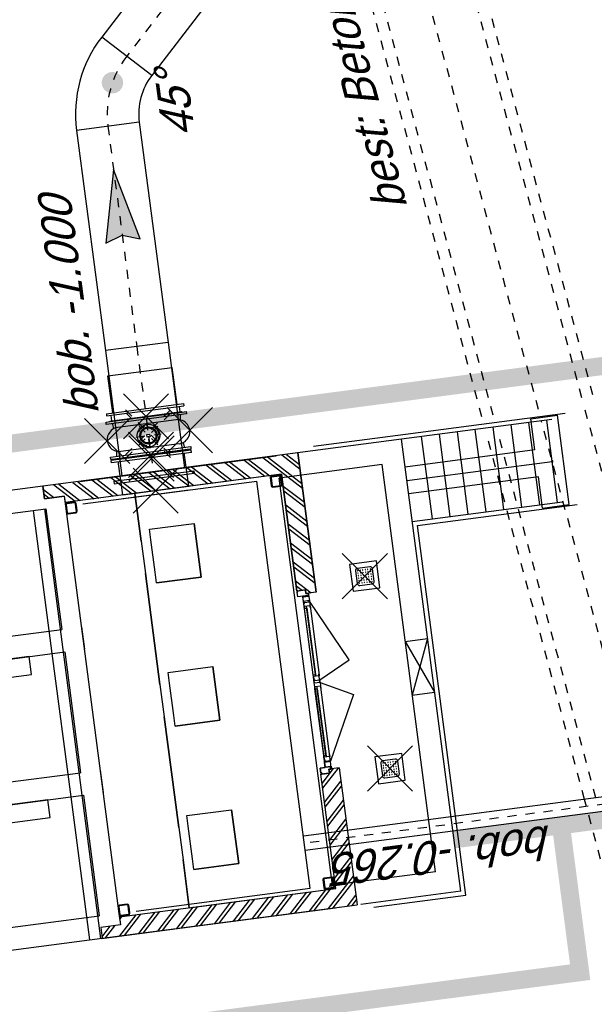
# Model space of a CAD drawing. Header units: metres. Extents: x 118052 to 118564, y 454784 to 455719.
# Tile 111 of 160: x 118472 to 118478, y 455278 to 455289. Entities that reach past the tile are written whole.
import ezdxf
from ezdxf.enums import TextEntityAlignment as Align

# ---------------------------------------------------------------- set-up
doc = ezdxf.new("R2010")
doc.units = ezdxf.units.M
doc.header["$LTSCALE"] = 0.5
doc.header["$PDMODE"] = 3
doc.header["$PDSIZE"] = 0.25
for name, pattern in [('CENTER', [2, 1.25, -0.25, 0.25, -0.25]), ('DASHED', [19.049999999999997, 12.7, -6.35]), ('HIDDEN2', [4.762499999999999, 3.175, -1.5875]), ('Tauw_HIDDEN2', [5.6, 4, -1.6]), ('Tauw_HIDDEN3', [2.8, 2, -0.8]), ('Tauw_L_Center1', [13, 8, -1.67, 1.66, -1.67]), ('Tauw_L_Center2', [6.4990000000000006, 4, -0.833, 0.833, -0.833])]:
    doc.linetypes.add(name, pattern=pattern)
for name, color, linetype in [('EL_N_A_EB00----REVISIE~-_-----', 1, 'Continuous'), ('KABELLOOP', 6, 'Continuous'), ('Koningsstal VIEUWPORT', 254, 'Continuous'), ('ZU_B_-_AL999---LW_bet1000-125_gw__18_^200~-_-----', 1, 'Continuous'), ('ZU_B_-_EL999---LW_bet1000-125_gw~H_-----', 1, 'Tauw_L_Center1'), ('ZU_B_-_EL999---LW_bet1000-125_gw~W_-----', 8, 'Tauw_HIDDEN2'), ('ZU_N_-_AL999---LS_gvk700_pgr05__18_^200~N_-----', 7, 'Continuous'), ('ZU_N_-_AL999---LS_gvk700_vgr05__18_^200~B_-----', 7, 'Continuous'), ('ZU_N_-_AL999---LS_pvc160_zbr34__18_^200~N_-----', 7, 'Continuous'), ('ZU_N_-_EL999---LS_gvk700_vgr05~H_-----', 2, 'Tauw_L_Center1'), ('ZU_N_-_EL999---LS_gvk700_vgr05~W_-----', 2, 'Continuous'), ('ZU_N_-_EL999---LS_pvc160_zbr34~H_-----', 2, 'Tauw_L_Center2'), ('ZU_N_-_EL999---LS_pvc160_zbr34~W_-----', 8, 'Continuous'), ('ZU_N_-_ML999---LS_gvk700_pgr05~-_-----', 7, 'Tauw_L_Center1'), ('ZU_N_-_ML999---LS_gvk700_vgr05__20_^200~M_-----', 7, 'Continuous'), ('ZU_N_A_EL990---L__GY-FM700_pn10_^~W_---J-', 8, 'Tauw_HIDDEN3'), ('ZU_N_A_EL990---L__GY-FM700_pn10~W_-----', 8, 'Continuous'), ('ZU_N_A_EL990---LS_GY-FM700_pn10~W_-----', 8, 'Continuous'), ('ZU_N_A_EL999---A__GY-spindelpot~-_-----', 8, 'Continuous'), ('ZU_N_A_EL999---LS_GY-AFSLUITER-700_pn10~W_-----', 8, 'Continuous'), ('ZU_N_A_EL999---LS_GY-GVKvv700-700_pn10~W_-----', 8, 'Continuous'), ('ZU_N_D_EB00--F-METSELWERK~-_-----', 7, 'Continuous')]:
    doc.layers.add(name, color=color, linetype=linetype)
doc.styles.add('tcb_isocp', font='tcb_isocp.shx')

# ---------------------------------------------------------------- blocks, each defined once
blk = doc.blocks.new('_ZUSTRPBA')
at = {"linetype": 'CENTER'}
for p, q in [((0, 140), (0, -140)), ((-140, 0), (140, 0))]:
    blk.add_line(p, q, dxfattribs=at)
at = {"color": 8, "linetype": 'HIDDEN2'}
blk.add_circle((0, 0), 115, dxfattribs=at)
for radius in [95, 83]:
    blk.add_circle((0, 0), radius)
at = {"linetype": 'CENTER'}
blk.add_point((0, 0), dxfattribs=at)
blk = doc.blocks.new('_FMNW700(400)')
at = {"color": 0}
for p, q in [((136.2499999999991, 447.5), (136.2499999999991, -447.5)), ((163.75, 447.5), (136.2499999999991, 447.5)), ((163.75, 447.5), (163.7499999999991, -447.5)), ((367.4999999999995, -447.5), (367.5000000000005, 447.5000000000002)), ((367.5000000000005, 447.5000000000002), (395.0000000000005, 447.5000000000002)), ((395.0000000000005, -447.5), (395.0000000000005, 447.5000000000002)), ((4.547473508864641e-13, 369), (-4.547473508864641e-13, -369)), ((4.547473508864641e-13, 369), (347.5000000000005, 369)), ((347.5000000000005, 369), (367.5000000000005, 369)), ((399.9999999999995, -398.5), (399.9999999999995, 398.5)), ((4.547473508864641e-13, -369), (347.5000000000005, -369)), ((347.5000000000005, -369), (367.5000000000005, -369)), ((163.7499999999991, -447.5), (136.2499999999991, -447.5)), ((367.4999999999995, -447.5), (395.0000000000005, -447.5))]:
    blk.add_line(p, q, dxfattribs=at)
for p in [(4.547473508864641e-13, 0), (399.9999999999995, 0)]:
    blk.add_point(p, dxfattribs=at)
blk = doc.blocks.new('GVK-W700700')
at = {"color": 0}
for p, q in [((0, 382.5000000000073), (0, -382.5)), ((0, 382.5000000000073), (60.99999999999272, 382.5000000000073)), ((60.99999999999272, 431.5000000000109), (60.99999999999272, -431.4999999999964)), ((85.99999999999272, 431.5000000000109), (60.99999999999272, 431.5000000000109)), ((85.99999999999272, 431.5000000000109), (85.99999999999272, -431.4999999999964)), ((85.99999999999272, 359.0000000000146), (500, 359.0000000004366)), ((500, 359.0000000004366), (500, -358.9999999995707)), ((0, -382.5), (60.99999999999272, -382.5)), ((85.99999999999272, -431.4999999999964), (60.99999999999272, -431.4999999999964)), ((85.99999999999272, -358.9999999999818), (500, -358.9999999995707))]:
    blk.add_line(p, q, dxfattribs=at)
blk.add_point((0, 0), dxfattribs=at)
blk = doc.blocks.new('meAF700T-Z')
for p, q in [((-424.9999999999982, 447.5), (-397.4999999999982, 447.5)), ((-424.9999999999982, 403.5), (-424.9999999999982, 447.5)), ((-397.4999999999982, 447.5), (-397.5, -447.5)), ((-32.49999999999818, 447.5), (-4.999999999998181, 447.5)), ((-32.5, -447.5), (-32.49999999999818, 447.5)), ((-4.999999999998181, 447.5), (-4.999999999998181, 403.5)), ((-429.9999999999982, 398.5), (-424.9999999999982, 403.5)), ((-430, -398.5), (-429.9999999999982, 398.5)), ((-425, -403.5), (-424.9999999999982, 403.5)), ((-388.6644381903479, 376.4641065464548), (-341.6600291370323, 370.9532447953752)), ((-88.33997086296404, 370.9532447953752), (-41.33556180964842, 376.4641065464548)), ((-4.999999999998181, 403.5), (1.818989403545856e-12, 398.5)), ((-4.999999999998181, 403.5), (-5, -403.5)), ((1.818989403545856e-12, 398.5), (0, -398.5)), ((-349.135275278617, 326.7999992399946), (-349.1352752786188, -326.7999992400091)), ((-80.8647247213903, 326.7999992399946), (-80.86472472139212, -326.7999992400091)), ((-425, -403.5), (-430, -398.5)), ((-425, -447.5), (-425, -403.5)), ((-341.6600291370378, -370.953244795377), (-388.6644381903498, -376.4641065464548)), ((-41.33556180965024, -376.4641065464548), (-88.33997086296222, -370.953244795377)), ((0, -398.5), (-5, -403.5)), ((-5, -403.5), (-5, -447.5)), ((-397.5, -447.5), (-425, -447.5)), ((-5, -447.5), (-32.5, -447.5))]:
    blk.add_line(p, q)
blk.add_lwpolyline([(-200, 15), (-200, -15), (-230, -15), (-230, 15)], close=True)
blk.add_circle((-215, -1.818989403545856e-12), 125.5250915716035)
for centre, radius, start, end in [((-215, 326.7999992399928), 134.1352752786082, 0, 180), ((-387.4999999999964, 386.3960793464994), 10, 180, 263.3130906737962), ((-42.49999999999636, 386.3960793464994), 10.00000000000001, 276.6869093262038, 0), ((-215, -326.7999992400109), 134.1352752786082, 180, 0), ((-387.4999999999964, -386.396079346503), 10.00000000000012, 96.68690932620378, 180), ((-42.49999999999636, -386.396079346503), 10, 0, 83.31309067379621)]:
    blk.add_arc(centre, radius, start, end)
for p in [(-214.9999999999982, 460.9352745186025), (-430, 0), (0, 0), (-215, -460.935274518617)]:
    blk.add_point(p)
blk = doc.blocks.new('A$C771F1ADE')
at = {"layer": 'ZU_N_D_EB00--F-METSELWERK~-_-----'}
h = blk.add_hatch(dxfattribs=at)
h.set_pattern_fill('10300013,O', color=256, scale=75000, angle=180)
h.set_pattern_definition([(315, (-1759.999999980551, -8817.53175473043), (106.0660171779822, 106.0660171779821), []), (315, (-1706.967499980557, -8817.53175473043), (106.0660171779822, 106.0660171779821), [])])
h.paths.add_polyline_path([(-2524.999999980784, -10242.53175473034), (-994.9999999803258, -10242.53175473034), (-994.9999999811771, -10127.53175473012), (-1036.99999998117, -10127.53175473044), (-1036.999999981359, -10032.5317547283), (-2314.999999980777, -10032.5317547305), (-2314.999999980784, -7612.531754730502), (-2404.999999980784, -7612.531754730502), (-2404.999999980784, -7392.531754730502), (-2524.999999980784, -7392.531754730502)])
h = blk.add_hatch(dxfattribs=at)
h.set_pattern_fill('10300013,O', color=256, scale=75000, angle=270)
h.set_pattern_definition([(44.9999999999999, (1745.999999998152, -8817.531754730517), (-106.0660171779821, 106.0660171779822), []), (44.9999999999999, (1745.999999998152, -8764.499254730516), (-106.0660171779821, 106.0660171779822), [])])
h.paths.add_polyline_path([(2525.000000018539, -7392.531754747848), (2385.000000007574, -7392.531754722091), (2385.000000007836, -7612.531754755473), (2315.000000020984, -7612.5317547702), (2314.999999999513, -10032.53175471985), (1009.000000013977, -10032.53175472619), (1009.000000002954, -10127.53175473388), (966.9999999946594, -10127.53175475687), (966.9999999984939, -10242.53175477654), (2525.000000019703, -10242.5317547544)])
at = {"layer": 'ZU_N_A_EL990---L__GY-FM700_pn10_^~W_---J-'}
blk.add_point((2966.244594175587, -8625), dxfattribs=at)
at = {"layer": 'ZU_N_A_EL990---L__GY-FM700_pn10~W_-----'}
blk.add_point((2674.999999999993, -8625), dxfattribs=at)
at = {"layer": 'ZU_N_D_EB00--F-METSELWERK~-_-----'}
for p, q in [((-2275.000000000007, -2000.000000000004), (-2275.000000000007, -7392.531754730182)), ((-925.0000000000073, -2000.000000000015), (-925.0000000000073, -7392.531754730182)), ((-675.0000000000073, -2000.000000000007), (-675.0000000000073, -7392.531754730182)), ((674.9999999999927, -2000.000000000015), (674.9999999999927, -7392.531754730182)), ((924.9999999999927, -2000.000000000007), (924.9999999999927, -7392.531754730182)), ((2274.999999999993, -2000.000000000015), (2274.999999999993, -7392.531754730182)), ((-925.0000000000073, -7249.999999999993), (-2525.000000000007, -7249.999999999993)), ((674.9999999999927, -7249.999999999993), (-925.0000000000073, -7249.999999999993)), ((2274.999999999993, -7249.999999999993), (674.9999999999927, -7249.999999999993)), ((-2525.000000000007, -7382.531754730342), (-2525.000000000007, -10242.53175473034)), ((-2405.000000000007, -7392.531754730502), (-2525.000000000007, -7392.531754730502)), ((-2404.999999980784, -7392.531754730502), (-2524.999999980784, -7392.531754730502)), ((-2524.999999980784, -7392.531754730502), (-2524.999999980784, -10242.5317547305)), ((-2405.000000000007, -7612.531754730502), (-2405.000000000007, -7392.531754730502)), ((-2404.999999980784, -7612.531754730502), (-2404.999999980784, -7392.531754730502)), ((-925.0000000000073, -7392.531754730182), (-2275.000000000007, -7392.531754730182)), ((674.9999999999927, -7392.531754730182), (-675.0000000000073, -7392.531754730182)), ((2274.999999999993, -7392.531754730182), (924.9999999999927, -7392.531754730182)), ((2385, -7612.531754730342), (2385, -7392.531754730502)), ((2385, -7392.531754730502), (2524.999999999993, -7392.531754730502)), ((2524.999999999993, -7392.531754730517), (2385, -7392.531754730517)), ((2385, -7392.531754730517), (2385, -7612.531754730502)), ((2524.999999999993, -10242.5317547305), (2524.999999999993, -7392.531754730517)), ((-2275.000000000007, -7612.531754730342), (-2405.000000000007, -7612.531754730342)), ((-2314.999999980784, -7612.531754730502), (-2404.999999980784, -7612.531754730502)), ((-2314.999999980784, -7612.531754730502), (-2314.999999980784, -10032.5317547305)), ((-2275.000000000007, -7612.531754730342), (-2305.000000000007, -7612.531754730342)), ((2274.999999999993, -7612.531754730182), (-2275.000000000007, -7612.531754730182)), ((-675.0000000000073, -7612.531754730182), (-925.0000000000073, -7612.531754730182)), ((924.9999999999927, -7612.531754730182), (674.9999999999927, -7612.531754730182)), ((2385, -7612.531754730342), (2274.999999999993, -7612.531754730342)), ((2314.999999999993, -10032.5317547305), (2314.999999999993, -7612.531754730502)), ((2385, -7612.531754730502), (2314.999999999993, -7612.531754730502)), ((-2525.000000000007, -7803.417097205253), (-2525.000000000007, -10000)), ((-2275.000000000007, -7803.417097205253), (-2275.000000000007, -9750)), ((2274.999999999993, -7803.417097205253), (2274.999999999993, -9750)), ((2524.999999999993, -7803.417097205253), (2524.999999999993, -10000)), ((2524.999999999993, -11400), (2524.999999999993, -7803.417097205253)), ((2274.999999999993, -8256), (2274.999999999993, -8994)), ((-2314.999999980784, -8393.097998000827), (-1780.952380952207, -8393.097998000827)), ((-1419.047619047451, -8393.097998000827), (-1780.952380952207, -8393.097998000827)), ((-1419.047619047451, -8393.097998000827), (-180.952380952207, -8393.097998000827)), ((180.952380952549, -8393.097998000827), (-180.952380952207, -8393.097998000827)), ((180.952380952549, -8393.097998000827), (1419.047619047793, -8393.097998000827)), ((1780.952380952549, -8393.097998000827), (1419.047619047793, -8393.097998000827)), ((1780.952380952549, -8393.097998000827), (2314.999999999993, -8393.097998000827)), ((-1899.999999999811, -8500.000000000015), (-1780.952380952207, -8500.000000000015)), ((-1899.999999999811, -8500.000000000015), (-1899.999999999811, -9000.000000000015)), ((-1780.952380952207, -8500.000000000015), (-1419.047619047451, -8500.000000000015)), ((-1419.047619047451, -8500.000000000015), (-1299.999999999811, -8500.000000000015)), ((-1299.999999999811, -8500.000000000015), (-1299.999999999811, -9000.000000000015)), ((-299.9999999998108, -8500.000000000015), (-180.952380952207, -8500.000000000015)), ((-299.9999999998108, -8500.000000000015), (-299.9999999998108, -9000.000000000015)), ((-180.952380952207, -8500.000000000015), (180.952380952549, -8500.000000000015)), ((180.952380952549, -8500.000000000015), (300.0000000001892, -8500.000000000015)), ((300.0000000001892, -8500.000000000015), (300.0000000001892, -9000.000000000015)), ((1300.000000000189, -8500.000000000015), (1419.047619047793, -8500.000000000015)), ((1300.000000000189, -8500.000000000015), (1300.000000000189, -9000.000000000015)), ((1419.047619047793, -8500.000000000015), (1780.952380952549, -8500.000000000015)), ((1780.952380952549, -8500.000000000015), (1900.000000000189, -8500.000000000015)), ((1900.000000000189, -8500.000000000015), (1900.000000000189, -9000.000000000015)), ((-1899.999999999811, -9000.000000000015), (-1299.999999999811, -9000.000000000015)), ((-299.9999999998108, -9000.000000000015), (300.0000000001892, -9000.000000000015)), ((1300.000000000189, -9000.000000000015), (1900.000000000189, -9000.000000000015)), ((-2275.000000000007, -9750), (2274.999999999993, -9750)), ((-2314.999999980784, -10032.5317547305), (-1036.999999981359, -10032.5317547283)), ((-2275.000000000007, -10000), (2274.999999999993, -10000)), ((-2275.000000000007, -11150), (-2275.000000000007, -10000)), ((-1036.999999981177, -10127.53175473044), (-1036.999999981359, -10032.5317547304)), ((2314.999999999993, -10032.5317547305), (1008.999999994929, -10032.5317547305)), ((1008.999999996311, -10127.53175471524), (1008.999999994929, -10032.53175471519)), ((2274.999999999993, -11150), (2274.999999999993, -10000)), ((-994.9999999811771, -10127.53175473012), (-1036.999999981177, -10127.53175473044)), ((-994.9999999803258, -10242.53175472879), (-994.9999999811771, -10127.53175473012)), ((-94.11275221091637, -10090.05873803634), (-969.9999999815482, -10090.05873803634)), ((-94.11275221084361, -10115.35821639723), (-848.4740134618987, -10115.35821639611)), ((-835.0182480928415, -10115.35821639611), (-94.11275221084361, -10115.35821639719)), ((64.47795821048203, -10090.05873803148), (941.9999999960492, -10090.05873802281)), ((807.0182481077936, -10115.35821638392), (64.47795821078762, -10115.35821639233)), ((64.47795821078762, -10115.35821639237), (820.4740134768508, -10115.35821638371)), ((966.9999999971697, -10242.5317547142), (966.9999999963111, -10127.53175471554)), ((966.9999999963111, -10127.53175471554), (1008.999999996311, -10127.53175471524)), ((-994.9999999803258, -10242.53175473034), (-2525.000000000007, -10242.53175473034)), ((-855.0182480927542, -10155.05320674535), (-80.65698684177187, -10155.05320674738)), ((827.0182481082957, -10155.05320673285), (51.02219284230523, -10155.05320674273)), ((966.9999999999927, -10242.53175473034), (2524.999999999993, -10242.53175473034)), ((2524.999999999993, -10242.5317547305), (966.9999999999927, -10242.5317547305)), ((-2525.000000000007, -11400), (-2525.000000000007, -10285.09901115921)), ((-2275.000000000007, -11150), (2274.999999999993, -11150)), ((-300.0000000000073, -11150), (-300.0000000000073, -11400)), ((299.9999999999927, -11400), (-300.0000000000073, -11150)), ((299.9999999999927, -11150), (-300.0000000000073, -11400)), ((299.9999999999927, -11150), (299.9999999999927, -11400)), ((-2525.000000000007, -11400), (2524.999999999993, -11400)), ((1604.999999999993, -11400), (1604.999999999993, -13079.99999999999)), ((1914.999999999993, -12849.99999999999), (1914.999999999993, -11400)), ((2214.999999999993, -12849.99999999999), (2214.999999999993, -11400)), ((2524.999999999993, -13079.99999999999), (2524.999999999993, -11400)), ((1604.999999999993, -11624.99999999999), (2524.999999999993, -11624.99999999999)), ((1604.999999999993, -11824.99999999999), (2524.999999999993, -11824.99999999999)), ((1604.999999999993, -12024.99999999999), (2524.999999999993, -12024.99999999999)), ((1604.999999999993, -12224.99999999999), (2524.999999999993, -12224.99999999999)), ((1604.999999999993, -12424.99999999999), (2524.999999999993, -12424.99999999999)), ((1604.999999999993, -12624.99999999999), (2524.999999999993, -12624.99999999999)), ((1564.999999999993, -12849.99999999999), (1914.999999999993, -12849.99999999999)), ((1564.999999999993, -12849.99999999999), (1564.999999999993, -13149.99999999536)), ((1604.999999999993, -12824.99999999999), (2524.999999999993, -12824.99999999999)), ((2214.999999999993, -12849.99999999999), (2564.999999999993, -12849.99999999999)), ((2564.999999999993, -12849.99999999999), (2564.999999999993, -13149.99999999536)), ((1604.999999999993, -13024.99999999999), (2524.999999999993, -13024.99999999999)), ((1564.999999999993, -13149.99999999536), (2564.999999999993, -13149.99999999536))]:
    blk.add_line(p, q, dxfattribs=at)
for points in [[(-2525.000000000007, -1275.000000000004), (-2525.000000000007, -7392.531754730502)], [(2524.999999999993, -7392.531754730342), (2524.999999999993, -1275.000000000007)], [(2274.999999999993, -7375), (-2525.000000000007, -7375)], [(-980.2194256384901, -10155.05320674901), (-912.2306440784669, -10155.05320674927), (-913.2194256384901, -10155.05320674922), (-913.2194256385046, -10090.05320674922), (-963.2194256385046, -10090.05320674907), (-963.2194256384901, -10155.05320674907), (-980.2194256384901, -10155.05320674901)], [(-969.9999999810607, -10147.53175472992), (-969.9999999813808, -10100.24341505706)], [(-913.2194256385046, -10090.05320674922), (-893.2194256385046, -10090.05320674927)], [(-910.9025456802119, -10090.05873803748), (-898.6338279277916, -10090.05873803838)], [(-887.0476434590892, -10097.4573131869), (-900.4479799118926, -10097.45731318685), (-900.447979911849, -10155.05320674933), (-909.0161387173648, -10155.05320674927)], [(-28.68302039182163, -10155.05320674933), (-208.2210863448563, -10507.03474291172), (-908.6119704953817, -10155.05320674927), (-835.0182480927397, -10155.05320674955), (-855.0182480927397, -10155.05320674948), (-855.0182480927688, -10090.05320674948), (-835.0182480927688, -10090.05320674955), (-835.018248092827, -10115.35821640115), (-855.018248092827, -10115.35821640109)], [(-855.0182480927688, -10090.05320674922), (-888.0512680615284, -10090.05320674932), (-888.0512680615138, -10097.4573131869)], [(-70.45175280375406, -10090.05320674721), (-90.45175280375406, -10090.05320674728), (-90.45175280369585, -10115.35821639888), (-70.45175280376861, -10115.35821639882)], [(3.432191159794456, -10090.05320674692), (-23.95398790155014, -10090.05320674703)], [(12.44856284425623, -10097.45731318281), (-0.9517736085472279, -10097.45731318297), (-0.9517736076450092, -10155.05320674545), (-16.55067858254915, -10155.05320674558)], [(-16.14651036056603, -10155.05320674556), (64.47795821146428, -10155.05320674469), (44.47795821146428, -10155.05320674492), (44.47795821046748, -10090.05320674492), (64.47795821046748, -10090.05320674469), (64.47795821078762, -10115.35821639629), (44.47795821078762, -10115.35821639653)], [(-0.9517736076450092, -10155.05320674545), (178.5862923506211, -10507.03474290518), (880.6119705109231, -10155.05320673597), (807.0182481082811, -10155.05320673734), (827.0182481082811, -10155.05320673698), (827.0182481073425, -10090.05320673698), (807.0182481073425, -10090.05320673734), (807.0182481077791, -10115.35821638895), (827.0182481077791, -10115.35821638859)], [(44.47795821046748, -10090.05320674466), (11.44493824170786, -10090.05320674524), (11.44493824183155, -10097.45731318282)], [(827.0182481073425, -10090.05320673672), (860.0512680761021, -10090.05320673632), (860.0512680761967, -10097.4573131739)], [(859.047643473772, -10097.45731317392), (872.4479799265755, -10097.45731317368), (872.4479799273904, -10155.05320673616), (881.0161387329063, -10155.05320673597)], [(885.2194256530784, -10090.05320673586), (865.2194256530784, -10090.05320673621)], [(882.9025456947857, -10090.05873802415), (870.6338279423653, -10090.05873802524)], [(952.2194256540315, -10155.05320673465), (884.2306440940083, -10155.05320673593), (885.2194256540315, -10155.05320673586), (885.2194256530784, -10090.05320673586), (935.2194256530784, -10090.05320673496), (935.2194256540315, -10155.05320673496), (952.2194256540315, -10155.05320673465)], [(941.999999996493, -10147.5317547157), (941.9999999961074, -10100.24341504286)], [(-913.2194256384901, -10146.46949298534), (-904.2607861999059, -10146.46949298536), (-905.8613514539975, -10146.4694929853)], [(-910.9025456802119, -10155.05320674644), (-898.6338279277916, -10155.05320674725)], [(-70.11218134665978, -10155.05320674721), (-91.06259269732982, -10155.05320674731)], [(-10.55365144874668, -10147.64910030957), (-23.95398790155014, -10147.64910030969)], [(882.9025456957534, -10155.05320673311), (870.633827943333, -10155.05320673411)], [(885.2194256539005, -10146.46949297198), (876.2607862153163, -10146.46949297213), (877.861351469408, -10146.46949297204)], [(-2575.000000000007, -10423.84662491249), (-2575.000000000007, -11450), (1554.999999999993, -11450), (1554.999999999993, -13236.63794879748)], [(2574.999999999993, -10423.84662491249), (2574.999999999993, -11450), (2574.999999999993, -11450), (2574.999999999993, -13236.63794879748)], [(2064.999999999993, -11402.43565244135), (2064.999999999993, -11542.43565244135), (2064.999999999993, -13024.99999999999)]]:
    blk.add_lwpolyline(points, dxfattribs=at)
for points in [[(-1125.000000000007, -3244.618814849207), (-1125.000000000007, -6994.618814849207), (-925.0000000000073, -6994.618814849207), (-925.0000000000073, -3244.618814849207)], [(474.9999999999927, -3244.618814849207), (474.9999999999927, -6994.618814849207), (674.9999999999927, -6994.618814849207), (674.9999999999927, -3244.618814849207)], [(807.0182481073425, -10090.05873802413), (807.0182481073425, -10090.05320673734), (827.0182481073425, -10090.05320673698), (860.0512680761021, -10090.05320673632), (885.2194256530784, -10090.05320673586), (941.9999999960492, -10090.05320673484), (941.9999999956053, -10032.5317547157), (996.9999999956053, -10032.53175471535), (996.9999999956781, -10042.53175471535), (1008.999999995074, -10042.53175471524), (1008.999999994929, -10032.5317547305), (2314.999999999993, -10032.5317547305), (2314.999999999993, -8393.097998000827), (1780.952380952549, -8393.097998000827), (1419.047619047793, -8393.097998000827), (180.952380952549, -8393.097998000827), (-180.952380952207, -8393.097998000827), (-1419.047619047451, -8393.097998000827), (-1780.952380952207, -8393.097998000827), (-2314.999999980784, -8393.097998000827), (-2314.999999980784, -10032.5317547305), (-1036.999999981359, -10032.5317547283), (-1036.999999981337, -10042.53175473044), (-1024.999999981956, -10042.53175473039), (-1024.999999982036, -10032.53175473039), (-969.9999999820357, -10032.53175472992), (-969.9999999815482, -10090.05320674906), (-913.2194256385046, -10090.05320674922), (-893.2194256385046, -10090.05320674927), (-855.0182480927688, -10090.05320674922), (-835.0182480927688, -10090.05320674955), (-835.0182480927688, -10090.05873803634), (-90.45175280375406, -10090.05873803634), (-90.45175280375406, -10090.05320674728), (-70.45175280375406, -10090.05320674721), (-24.68244952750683, -10090.053206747), (3.432191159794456, -10090.05320674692), (44.47795821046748, -10090.05320674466), (64.47795821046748, -10090.05320674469), (64.47795821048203, -10090.05873803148)], [(-1299.999999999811, -9000), (-1899.999999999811, -9000), (-1899.999999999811, -8500.000000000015), (-1780.952380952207, -8500.000000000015), (-1419.047619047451, -8500.000000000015), (-1299.999999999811, -8500.000000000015)], [(300.0000000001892, -9000), (-299.9999999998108, -9000.000000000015), (-299.9999999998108, -8500.000000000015), (-180.952380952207, -8500.000000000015), (180.952380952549, -8500.000000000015), (300.0000000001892, -8500.000000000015)], [(1300.000000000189, -8500.000000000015), (1419.047619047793, -8500.000000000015), (1780.952380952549, -8500.000000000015), (1900.000000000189, -8500.000000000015), (1900.000000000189, -9000), (1300.000000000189, -9000.000000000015)], [(-994.9999999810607, -10147.53175473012), (-969.9999999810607, -10147.53175472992), (-969.9999999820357, -10032.53175472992), (-1024.999999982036, -10032.53175473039), (-1024.999999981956, -10042.53175473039), (-1036.999999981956, -10042.53175473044), (-1036.999999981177, -10127.53175473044), (-994.9999999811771, -10127.53175473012)], [(966.999999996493, -10147.53175471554), (941.999999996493, -10147.5317547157), (941.9999999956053, -10032.5317547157), (996.9999999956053, -10032.53175471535), (996.9999999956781, -10042.53175471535), (1008.999999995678, -10042.53175471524), (1008.999999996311, -10127.53175471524), (966.9999999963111, -10127.53175471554)], [(-24.68244952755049, -10155.05320674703), (-70.11218134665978, -10155.05320674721), (-70.11218134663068, -10090.05320674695), (-24.68244952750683, -10090.053206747)], [(-1225.000000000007, -10649.99999999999), (-1225.000000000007, -10949.99999999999), (-925.0000000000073, -10949.99999999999), (-925.0000000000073, -10649.99999999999)], [(924.9999999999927, -10649.99999999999), (924.9999999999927, -10949.99999999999), (1224.999999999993, -10949.99999999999), (1224.999999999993, -10649.99999999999)]]:
    blk.add_lwpolyline(points, close=True, dxfattribs=at)
for points in [[(-2244.999999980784, -7732.531754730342), (-2200.999999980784, -7732.531754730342, 0.414213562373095), (-2184.999999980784, -7716.531754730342), (-2184.999999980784, -7628.531754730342, 0.414213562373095), (-2200.999999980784, -7612.531754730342), (-2288.999999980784, -7612.531754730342, 0.4142135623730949), (-2304.999999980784, -7628.531754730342), (-2304.999999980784, -7716.531754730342, 0.414213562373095), (-2288.999999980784, -7732.531754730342)], [(-2244.999999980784, -7724.531754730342), (-2200.999999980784, -7724.531754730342, 0.4142135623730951), (-2192.999999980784, -7716.531754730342), (-2192.999999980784, -7628.531754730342, 0.4142135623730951), (-2200.999999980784, -7620.531754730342), (-2288.999999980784, -7620.531754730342, 0.4142135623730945), (-2296.999999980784, -7628.531754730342), (-2296.999999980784, -7716.531754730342, 0.4142135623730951), (-2288.999999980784, -7724.531754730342)], [(2244.999999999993, -7732.531754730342), (2288.999999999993, -7732.531754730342, 0.414213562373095), (2304.999999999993, -7716.531754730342), (2304.999999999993, -7628.531754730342, 0.414213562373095), (2288.999999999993, -7612.531754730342), (2200.999999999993, -7612.531754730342, 0.4142135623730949), (2184.999999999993, -7628.531754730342), (2184.999999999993, -7716.531754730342, 0.414213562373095), (2200.999999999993, -7732.531754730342)], [(2244.999999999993, -7724.531754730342), (2288.999999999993, -7724.531754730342, 0.4142135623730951), (2296.999999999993, -7716.531754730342), (2296.999999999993, -7628.531754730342, 0.4142135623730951), (2288.999999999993, -7620.531754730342), (2200.999999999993, -7620.531754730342, 0.4142135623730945), (2192.999999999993, -7628.531754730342), (2192.999999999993, -7716.531754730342, 0.4142135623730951), (2200.999999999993, -7724.531754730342)], [(-2244.999999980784, -10022.5317547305), (-2200.999999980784, -10022.5317547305, 0.414213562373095), (-2184.999999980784, -10006.5317547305), (-2184.999999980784, -9918.531754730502, 0.414213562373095), (-2200.999999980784, -9902.531754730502), (-2288.999999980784, -9902.531754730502, 0.4142135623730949), (-2304.999999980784, -9918.531754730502), (-2304.999999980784, -10006.5317547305, 0.414213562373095), (-2288.999999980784, -10022.5317547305)], [(-2244.999999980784, -10014.5317547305), (-2200.999999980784, -10014.5317547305, 0.4142135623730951), (-2192.999999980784, -10006.5317547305), (-2192.999999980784, -9918.531754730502, 0.4142135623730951), (-2200.999999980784, -9910.531754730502), (-2288.999999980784, -9910.531754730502, 0.4142135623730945), (-2296.999999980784, -9918.531754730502), (-2296.999999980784, -10006.5317547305, 0.4142135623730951), (-2288.999999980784, -10014.5317547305)], [(2244.999999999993, -10022.5317547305), (2288.999999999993, -10022.5317547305, 0.414213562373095), (2304.999999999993, -10006.5317547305), (2304.999999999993, -9918.531754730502, 0.414213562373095), (2288.999999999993, -9902.531754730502), (2200.999999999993, -9902.531754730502, 0.4142135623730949), (2184.999999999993, -9918.531754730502), (2184.999999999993, -10006.5317547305, 0.414213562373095), (2200.999999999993, -10022.5317547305)], [(2244.999999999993, -10014.5317547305), (2288.999999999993, -10014.5317547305, 0.4142135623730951), (2296.999999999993, -10006.5317547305), (2296.999999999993, -9918.531754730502, 0.4142135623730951), (2288.999999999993, -9910.531754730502), (2200.999999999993, -9910.531754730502, 0.4142135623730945), (2192.999999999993, -9918.531754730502), (2192.999999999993, -10006.5317547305, 0.4142135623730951), (2200.999999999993, -10014.5317547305)], [(-1170.000000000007, -10729.99999999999), (-1170.000000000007, -10869.99999999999, 0.414213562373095), (-1145.000000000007, -10894.99999999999), (-1005.000000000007, -10894.99999999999, 0.414213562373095), (-980.0000000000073, -10869.99999999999), (-980.0000000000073, -10729.99999999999, 0.414213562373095), (-1005.000000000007, -10704.99999999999), (-1145.000000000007, -10704.99999999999, 0.414213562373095)], [(-1145.000000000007, -10727.99999999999, 1), (-1145.000000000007, -10731.99999999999, 1)], [(-1145.000000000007, -10755.99999999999, 1), (-1145.000000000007, -10759.99999999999, 1)], [(-1145.000000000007, -10783.99999999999, 1), (-1145.000000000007, -10787.99999999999, 1)], [(-1117.000000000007, -10727.99999999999, 1), (-1117.000000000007, -10731.99999999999, 1)], [(-1117.000000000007, -10755.99999999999, 1), (-1117.000000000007, -10759.99999999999, 1)], [(-1117.000000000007, -10783.99999999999, 1), (-1117.000000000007, -10787.99999999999, 1)], [(-1089.000000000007, -10727.99999999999, 1), (-1089.000000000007, -10731.99999999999, 1)], [(-1089.000000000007, -10755.99999999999, 1), (-1089.000000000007, -10759.99999999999, 1)], [(-1089.000000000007, -10783.99999999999, 1), (-1089.000000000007, -10787.99999999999, 1)], [(-1061.000000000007, -10727.99999999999, 1), (-1061.000000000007, -10731.99999999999, 1)], [(-1061.000000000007, -10755.99999999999, 1), (-1061.000000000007, -10759.99999999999, 1)], [(-1061.000000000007, -10783.99999999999, 1), (-1061.000000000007, -10787.99999999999, 1)], [(-1033.000000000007, -10727.99999999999, 1), (-1033.000000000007, -10731.99999999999, 1)], [(-1033.000000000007, -10755.99999999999, 1), (-1033.000000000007, -10759.99999999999, 1)], [(-1033.000000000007, -10783.99999999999, 1), (-1033.000000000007, -10787.99999999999, 1)], [(-1005.000000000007, -10727.99999999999, 1), (-1005.000000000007, -10731.99999999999, 1)], [(-1005.000000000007, -10755.99999999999, 1), (-1005.000000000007, -10759.99999999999, 1)], [(-1005.000000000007, -10783.99999999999, 1), (-1005.000000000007, -10787.99999999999, 1)], [(979.9999999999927, -10729.99999999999), (979.9999999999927, -10869.99999999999, 0.414213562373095), (1004.999999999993, -10894.99999999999), (1144.999999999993, -10894.99999999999, 0.414213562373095), (1169.999999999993, -10869.99999999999), (1169.999999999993, -10729.99999999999, 0.414213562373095), (1144.999999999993, -10704.99999999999), (1004.999999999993, -10704.99999999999, 0.414213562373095)], [(1004.999999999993, -10727.99999999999, 1), (1004.999999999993, -10731.99999999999, 1)], [(1004.999999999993, -10755.99999999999, 1), (1004.999999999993, -10759.99999999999, 1)], [(1004.999999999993, -10783.99999999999, 1), (1004.999999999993, -10787.99999999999, 1)], [(1032.999999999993, -10727.99999999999, 1), (1032.999999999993, -10731.99999999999, 1)], [(1032.999999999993, -10755.99999999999, 1), (1032.999999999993, -10759.99999999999, 1)], [(1032.999999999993, -10783.99999999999, 1), (1032.999999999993, -10787.99999999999, 1)], [(1060.999999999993, -10727.99999999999, 1), (1060.999999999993, -10731.99999999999, 1)], [(1060.999999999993, -10755.99999999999, 1), (1060.999999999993, -10759.99999999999, 1)], [(1060.999999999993, -10783.99999999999, 1), (1060.999999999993, -10787.99999999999, 1)], [(1088.999999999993, -10727.99999999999, 1), (1088.999999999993, -10731.99999999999, 1)], [(1088.999999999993, -10755.99999999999, 1), (1088.999999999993, -10759.99999999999, 1)], [(1088.999999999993, -10783.99999999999, 1), (1088.999999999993, -10787.99999999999, 1)], [(1116.999999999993, -10727.99999999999, 1), (1116.999999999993, -10731.99999999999, 1)], [(1116.999999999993, -10755.99999999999, 1), (1116.999999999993, -10759.99999999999, 1)], [(1116.999999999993, -10783.99999999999, 1), (1116.999999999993, -10787.99999999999, 1)], [(1144.999999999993, -10727.99999999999, 1), (1144.999999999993, -10731.99999999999, 1)], [(1144.999999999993, -10755.99999999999, 1), (1144.999999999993, -10759.99999999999, 1)], [(1144.999999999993, -10783.99999999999, 1), (1144.999999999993, -10787.99999999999, 1)], [(-1145.000000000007, -10811.99999999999, 1), (-1145.000000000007, -10815.99999999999, 1)], [(-1145.000000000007, -10839.99999999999, 1), (-1145.000000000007, -10843.99999999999, 1)], [(-1145.000000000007, -10867.99999999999, 1), (-1145.000000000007, -10871.99999999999, 1)], [(-1117.000000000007, -10811.99999999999, 1), (-1117.000000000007, -10815.99999999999, 1)], [(-1117.000000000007, -10839.99999999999, 1), (-1117.000000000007, -10843.99999999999, 1)], [(-1117.000000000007, -10867.99999999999, 1), (-1117.000000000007, -10871.99999999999, 1)], [(-1089.000000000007, -10811.99999999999, 1), (-1089.000000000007, -10815.99999999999, 1)], [(-1089.000000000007, -10839.99999999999, 1), (-1089.000000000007, -10843.99999999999, 1)], [(-1089.000000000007, -10867.99999999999, 1), (-1089.000000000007, -10871.99999999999, 1)], [(-1061.000000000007, -10811.99999999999, 1), (-1061.000000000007, -10815.99999999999, 1)], [(-1061.000000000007, -10839.99999999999, 1), (-1061.000000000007, -10843.99999999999, 1)], [(-1061.000000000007, -10867.99999999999, 1), (-1061.000000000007, -10871.99999999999, 1)], [(-1033.000000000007, -10811.99999999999, 1), (-1033.000000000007, -10815.99999999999, 1)], [(-1033.000000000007, -10839.99999999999, 1), (-1033.000000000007, -10843.99999999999, 1)], [(-1033.000000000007, -10867.99999999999, 1), (-1033.000000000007, -10871.99999999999, 1)], [(-1005.000000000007, -10811.99999999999, 1), (-1005.000000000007, -10815.99999999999, 1)], [(-1005.000000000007, -10839.99999999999, 1), (-1005.000000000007, -10843.99999999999, 1)], [(-1005.000000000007, -10867.99999999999, 1), (-1005.000000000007, -10871.99999999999, 1)], [(1004.999999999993, -10811.99999999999, 1), (1004.999999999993, -10815.99999999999, 1)], [(1004.999999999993, -10839.99999999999, 1), (1004.999999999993, -10843.99999999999, 1)], [(1004.999999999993, -10867.99999999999, 1), (1004.999999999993, -10871.99999999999, 1)], [(1032.999999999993, -10811.99999999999, 1), (1032.999999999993, -10815.99999999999, 1)], [(1032.999999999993, -10839.99999999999, 1), (1032.999999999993, -10843.99999999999, 1)], [(1032.999999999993, -10867.99999999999, 1), (1032.999999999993, -10871.99999999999, 1)], [(1060.999999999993, -10811.99999999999, 1), (1060.999999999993, -10815.99999999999, 1)], [(1060.999999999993, -10839.99999999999, 1), (1060.999999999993, -10843.99999999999, 1)], [(1060.999999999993, -10867.99999999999, 1), (1060.999999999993, -10871.99999999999, 1)], [(1088.999999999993, -10811.99999999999, 1), (1088.999999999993, -10815.99999999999, 1)], [(1088.999999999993, -10839.99999999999, 1), (1088.999999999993, -10843.99999999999, 1)], [(1088.999999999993, -10867.99999999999, 1), (1088.999999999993, -10871.99999999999, 1)], [(1116.999999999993, -10811.99999999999, 1), (1116.999999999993, -10815.99999999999, 1)], [(1116.999999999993, -10839.99999999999, 1), (1116.999999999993, -10843.99999999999, 1)], [(1116.999999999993, -10867.99999999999, 1), (1116.999999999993, -10871.99999999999, 1)], [(1144.999999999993, -10811.99999999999, 1), (1144.999999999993, -10815.99999999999, 1)], [(1144.999999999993, -10839.99999999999, 1), (1144.999999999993, -10843.99999999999, 1)], [(1144.999999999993, -10867.99999999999, 1), (1144.999999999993, -10871.99999999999, 1)], [(2064.999999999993, -13017.49999999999, 1), (2064.999999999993, -13032.49999999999, 1)]]:
    blk.add_lwpolyline(points, format="xyb", close=True, dxfattribs=at)
for centre, start, end in [((-986.9838514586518, -10159.31241042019), 56.21020881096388, 179.4276088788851), ((-985.7986727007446, -10161.55850489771), 56.21020881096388, 179.4276088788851), ((-984.6134939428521, -10163.80459937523), 56.21020881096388, 179.4276088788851), ((956.6134939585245, -10163.80459936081), 0.5723911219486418, 123.7897911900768), ((957.7986727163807, -10161.55850488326), 0.5723911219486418, 123.7897911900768), ((958.9838514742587, -10159.31241040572), 0.5723911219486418, 123.7897911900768)]:
    blk.add_arc(centre, 7.552685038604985, start, end, dxfattribs=at)
for p in [(-1075.000000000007, -10799.99999999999), (1074.999999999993, -10799.99999999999)]:
    blk.add_point(p, dxfattribs=at)
at = {"layer": 'ZU_N_A_EL990---LS_GY-FM700_pn10~W_-----'}
blk.add_blockref('_FMNW700(400)', (2314.999999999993, -8624.999999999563), dxfattribs=at)
at = {"layer": 'ZU_N_A_EL999---A__GY-spindelpot~-_-----'}
blk.add_blockref('_ZUSTRPBA', (2931.052090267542, -8625), dxfattribs=at)
at = {"layer": 'ZU_N_A_EL999---LS_GY-AFSLUITER-700_pn10~W_-----', "rotation": 180}
blk.add_blockref('meAF700T-Z', (2714.999999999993, -8624.999999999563), dxfattribs=at)
at = {"layer": 'ZU_N_A_EL999---LS_GY-GVKvv700-700_pn10~W_-----'}
blk.add_blockref('GVK-W700700', (3144.999999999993, -8624.999999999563), dxfattribs=at)
blk = doc.blocks.new('A$C6DFC50BF')
at = {"layer": 'KABELLOOP', "linetype": 'DASHED', "const_width": 200}
for points in [[(70793.91337752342, -4983.000190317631), (68757.0597038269, -4983.000190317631), (68757.0597038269, -24591.65718343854), (70397.82379543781, -24591.65788906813)], [(121473.4475425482, -29104.60709685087), (75382.6683382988, -29104.62439984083), (75382.6683382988, -11142.43978345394), (74473.44061136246, -11142.44013485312)], [(70397.81054890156, -55943.81955587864), (70397.8243098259, -23395.46448564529)]]:
    blk.add_lwpolyline(points, dxfattribs=at)
blk = doc.blocks.new('zustrmr')
at = {"color": 0}
blk.add_line((1, 0.2400001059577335), (0, 0), dxfattribs=at)
for p, q in [((0.9199999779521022, 0), (1, 0.2400001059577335)), ((0, 0), (1, -0.2399998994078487)), ((1, -0.2399998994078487), (0.9199999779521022, 0))]:
    blk.add_line(p, q)
for points in [[(0, 0), (1, 0.2400001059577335), (0.9199999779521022, 0)], [(0, 0), (1, -0.2399998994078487), (0.9199999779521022, 0)]]:
    blk.add_solid(points, dxfattribs=at)
blk = doc.blocks.new('Leidingen')
at = {"layer": 'ZU_B_-_EL999---LW_bet1000-125_gw~H_-----'}
blk.add_lwpolyline([(-187231.312171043, 34907.07911673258), (-176152.2087927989, 36374.48826028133, 0.2194254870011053), (-175090.4588674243, 37045.61707583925), (-174587.3479558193, 37821.78901521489)], format="xyb", dxfattribs=at)
blk.add_lwpolyline([(-190560.2711579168, 34466.16393709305), (-187356.3105995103, 34890.52327905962)], dxfattribs=at)
at = {"layer": 'ZU_B_-_EL999---LW_bet1000-125_gw~W_-----'}
for points in [[(-187231.3720327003, 35537.5294073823), (-176234.272348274, 36994.07729566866, 0.2194254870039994), (-175614.9182253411, 37385.56910472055), (-175111.8073135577, 38161.74104425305)], [(-187231.3600603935, 35411.43934932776), (-176217.8596372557, 36870.15948860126, 0.2194254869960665), (-175510.026353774, 37317.5786989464), (-175006.9154419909, 38093.75063841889)], [(-187165.6613265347, 34411.40788834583), (-176086.5579483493, 35878.81703196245, 0.2194254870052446), (-174670.8913812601, 36773.65545263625), (-174167.7804694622, 37549.82739210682)], [(-187149.2486153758, 34287.49008132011), (-176070.1452372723, 35754.89922482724, 0.2194254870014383), (-174565.9995096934, 36705.66504680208), (-174062.8885979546, 37481.83698628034)]]:
    blk.add_lwpolyline(points, format="xyb", dxfattribs=at)
for points in [[(-191581.4625618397, 34961.36702315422), (-187438.3741551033, 35510.11231452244)], [(-191581.4546319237, 34835.27642965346), (-187421.9614439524, 35386.19450737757)], [(-207563.1211672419, 32844.62248536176), (-191581.4625618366, 34961.36737741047)], [(-191581.3911927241, 33826.55168118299), (-187290.6597550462, 34394.85205067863)]]:
    blk.add_lwpolyline(points, dxfattribs=at)
at = {"layer": 'ZU_N_-_EL999---LS_gvk700_vgr05~H_-----'}
blk.add_lwpolyline([(-164437.6116859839, 28944.23523737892), (-164437.64387702, 29456.09266025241, 0.4142135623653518), (-165487.7099097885, 30506.02662325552), (-173906.4191938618, 30505.49716708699, -0.1989123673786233), (-174648.9006538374, 30812.98835244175), (-182759.4151751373, 38922.48279082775, 0.198912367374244), (-183501.8966351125, 39229.97397624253), (-185961.7309952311, 39229.81927632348), (-187362.2734173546, 39229.73119563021)], format="xyb", dxfattribs=at)
at = {"layer": 'ZU_N_-_EL999---LS_gvk700_vgr05~W_-----', "linetype": 'Continuous'}
for p, q in [((-185961.7089834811, 38879.81927701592), (-185961.7530069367, 39579.81927562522)), ((-183501.8746235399, 38879.97397695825), (-183501.9186468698, 39579.97397555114)), ((-183006.8869834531, 38674.97985331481), (-182511.9433668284, 39169.98572840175))]:
    blk.add_line(p, q, dxfattribs=at)
at = {"layer": 'ZU_N_-_EL999---LS_gvk700_vgr05~W_-----'}
for points in [[(-164087.611686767, 28944.25724895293), (-164087.6438775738, 29456.11467185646, 0.4142135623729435), (-165487.7319215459, 30856.02662256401), (-173906.4412054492, 30855.49716637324, -0.1989123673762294), (-174401.4288455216, 31060.49128995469), (-182511.9433668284, 39169.98572840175, 0.198912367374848), (-183501.9186468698, 39579.97397555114), (-185961.7530069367, 39579.81927562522), (-187362.2734172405, 39579.73119628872)], [(-164787.6116853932, 28944.2132257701), (-164787.6438762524, 29456.07064856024, 0.4142135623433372), (-165487.6878982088, 30156.02662391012), (-173906.3971820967, 30155.49716783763, -0.1989123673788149), (-174896.3724621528, 30565.48541498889), (-183006.8869834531, 38674.97985331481, 0.1989123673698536), (-183501.8746235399, 38879.97397695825), (-185961.7089834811, 38879.81927701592), (-187362.2734173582, 38879.73119489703)]]:
    blk.add_lwpolyline(points, format="xyb", dxfattribs=at)
at = {"layer": 'ZU_N_-_EL999---LS_pvc160_zbr34~H_-----'}
blk.add_lwpolyline([(-220019.6350964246, 26570.40488041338), (-219269.0458847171, 26981.75541083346, 0.2711625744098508), (-219226.4591270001, 27052.82160080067), (-219196.7465750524, 29942.70696578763, -0.271162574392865), (-219154.159817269, 30013.77315574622), (-215904.3884118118, 31794.76756790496), (-213978.6128126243, 32850.16351839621, -0.1261833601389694), (-213939.1427987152, 32860.2542615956), (-191743.3956445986, 32843.71425155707, 0.4144502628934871), (-191661.334539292, 32925.71938579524), (-191661.6602323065, 38104.46081233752)], format="xyb", dxfattribs=at)
at = {"layer": 'ZU_N_-_EL999---LS_pvc160_zbr34~W_-----'}
for points in [[(-220058.082811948, 26640.56023065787), (-219307.493600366, 27051.91076109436, 0.2711625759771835), (-219306.4548989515, 27053.64408279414), (-219276.7423469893, 29943.52944771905, -0.271162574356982), (-219192.6075329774, 30083.92850595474), (-215942.8361274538, 31864.92291810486), (-214017.0605283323, 32920.31886866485, -0.1261833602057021), (-213939.08318364, 32940.25423945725), (-191743.3360294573, 32923.71422934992, 0.4144502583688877), (-191741.3345391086, 32925.71435452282), (-191741.6602321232, 38104.4557810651)], [(-219981.1873808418, 26500.24953022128), (-219230.5981691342, 26911.60006064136, 0.2711625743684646), (-219146.4633550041, 27051.99911886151), (-219116.7508031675, 29941.88448380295, -0.2711625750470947), (-219115.7121016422, 29943.61780548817), (-215865.940696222, 31724.61221765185), (-213940.1650969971, 32780.00816819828, -0.1261833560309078), (-213939.2024138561, 32780.25428386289), (-191743.4552595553, 32763.71427374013, 0.4144502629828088), (-191581.3345395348, 32925.72441701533), (-191581.6602324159, 38104.46584360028)]]:
    blk.add_lwpolyline(points, format="xyb", dxfattribs=at)
at = {"layer": 'ZU_N_-_ML999---LS_gvk700_vgr05__20_^200~M_-----', "flags": 128}
blk.add_lwpolyline([(-183029.3686051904, 39117.67311099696, 0, 0, 0), (-183049.8859333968, 38999.44012386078, 0, 91.82399999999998, 0), (-183048.3225129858, 39008.44947742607, 91.82399999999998, 169.728, 0), (-183043.8784597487, 39034.0587425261, 169.728, 221.712, 0), (-183037.2185350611, 39072.43717009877, 221.712, 240, 0), (-183029.3686051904, 39117.67311099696, 240, 221.712, 0), (-183021.5186754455, 39162.90905191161, 221.712, 169.728, 0), (-183014.8587508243, 39201.28747949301, 169.728, 91.82399999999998, 0), (-183010.414697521, 39226.8967445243, 91.82399999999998, 0, 0), (-183008.8512772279, 39235.90609816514, 0, 0, 0), (-183029.3686051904, 39117.67311099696, 0, 0, 0), (-182814.841472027, 40353.90541645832, 0, 0, 0)], format="xyseb", dxfattribs=at)
blk.add_blockref('A$C771F1ADE', (-189887.2734172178, 47854.57821539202))
at = {"layer": 'EL_N_A_EB00----REVISIE~-_-----'}
blk.add_blockref('A$C6DFC50BF', (-262229.9305388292, 59850.06411849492), dxfattribs=at)
at = {"layer": 'ZU_N_-_ML999---LS_gvk700_pgr05~-_-----', "xscale": 799.9999999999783, "yscale": 799.9999999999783, "zscale": 799.9999999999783, "rotation": 180.0036033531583}
blk.add_blockref('zustrmr', (-183983.1433229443, 39229.94371050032), dxfattribs=at)
at = {"layer": 'ZU_B_-_AL999---LW_bet1000-125_gw__18_^200~-_-----', "style": 'tcb_isocp', "oblique": 20.00023775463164}
blk.add_text('best: Beton %%1291000', height=359.9999999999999, rotation=7.544818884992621, dxfattribs=at).set_placement((-184815.4350291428, 36051.94181329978))
at = {"layer": 'ZU_N_-_AL999---LS_gvk700_pgr05__18_^200~N_-----', "style": 'tcb_isocp', "oblique": 20.00023775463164}
blk.add_text('bob. -1.000', height=359.9999999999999, rotation=0.003602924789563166, dxfattribs=at).set_placement((-186642.2216815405, 39741.54072348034))
at = {"layer": 'ZU_N_-_AL999---LS_gvk700_vgr05__18_^200~B_-----', "style": 'tcb_isocp', "oblique": 20.00023775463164}
blk.add_text('45%%d', height=359.9999999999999, dxfattribs=at).set_placement((-183359.0058361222, 38463.45265638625), align=Align.MIDDLE_CENTER)
at = {"layer": 'ZU_N_-_AL999---LS_pvc160_zbr34__18_^200~N_-----', "style": 'tcb_isocp', "oblique": 20.00023775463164}
blk.add_text('bob. -0.265', height=359.9999999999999, rotation=90.00544024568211, dxfattribs=at).set_placement((-191814.6807099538, 35369.1148797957))

msp = doc.modelspace()

# ---------------------------------------------------------------- block references
at = {"layer": 'Koningsstal VIEUWPORT', "color": 6, "xscale": 0.0009975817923, "yscale": 0.0009975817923, "zscale": 0.0009975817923, "rotation": 97.46987594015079}
msp.add_blockref('Leidingen', (118487.8519961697, 455474.6886337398), dxfattribs=at)

doc.saveas('drawing.dxf')
